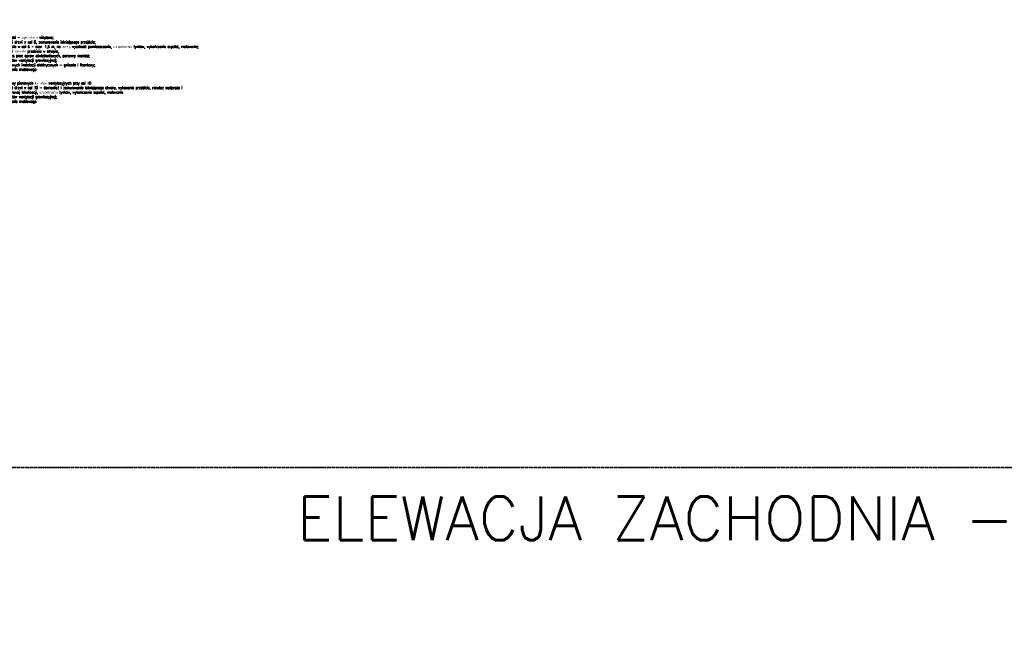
# Model space of a CAD drawing. Header units: millimetres. Extents: x 167273 to 188273, y -125105 to -88145.
# Tile 89 of 210: x 175760 to 180078, y -109858 to -107142. Entities that reach past the tile are written whole.
import ezdxf

# ---------------------------------------------------------------- set-up
doc = ezdxf.new("R2010")
doc.units = ezdxf.units.MM
doc.linetypes.add('HIDDEN', pattern=[9.525, 6.35, -3.175])
doc.layers.add('!_zakres_biblioteka', color=7, linetype='Continuous', true_color=0x00b800)
doc.layers.add('a-op_text', color=9, linetype='Continuous')
doc.layers.add('x-revclouds', color=190, linetype='HIDDEN', plot=False)
doc.styles.add('PPAB_100', font='romans.shx', dxfattribs={"width": 0.7, "height": 12})

msp = doc.modelspace()

# ---------------------------------------------------------------- linework, layer by layer
at = {"layer": 'x-revclouds'}
for points in [[(182773.44, -109104.89), (167773.44, -109104.89), (167773.44, -104104.89), (182773.44, -104104.89)], [(182773.44, -114104.89), (167773.44, -114104.89), (167773.44, -109104.89), (182773.44, -109104.89)]]:
    msp.add_lwpolyline(points, close=True, dxfattribs=at)

# ---------------------------------------------------------------- texts
at = {"layer": '!_zakres_biblioteka', "insert": (175578.05, -107193.81), "char_height": 12, "width": 826.9727, "attachment_point": 1, "style": 'PPAB_100'}
msp.add_mtext('{\\Fromans.shx|c238;POM. 0/21\\P\\pi-30,l30,t30;-^Iwykonanie posadzki - wykładzina winylowa;\\P-^Idemontaż rolety i drzwi w osi 6, zamurowanie istniejącego przejścia;\\P-^Iwykonanie przebicia w osi 6 - szer. 1,6 m, na pełną wysokość pomieszczenia, uzupełnienie tynków, wykończenie szpalet, malowanie;\\P-^Imontaż balustrad naokoło przebicia w stropie;\\P-^Idemontaż na czas prac opraw oświetleniowych, ponowny montaż;\\P-^Izamurowanie wlotów wentylacji grawitacyjnej;\\P-^Iwykonanie docelowych instalacji elektrycznych - gniazda i floorboxy;\\P-^Imontaż wyposażenia meblowego\\P\\pi0,l0,tz;\\PPOM. 0/22\\P\\pi-30,l30,t30;-^Iwykonanie obudowy pionowych kanałów wentylacyjnych przy osi 10\\P-^Izmiana lokalizacji drzwi w osi 10 - demontaż i zamurowanie istniejącego otworu, wykonanie przebicia, montaz nadproża i nowych drzwi w nowej lokalizacji, uzupełnienie tynków, wykończenie szpalet, malowanie\\P-^Izamurowanie wlotów wentylacji grawitacyjnej;\\P-^Imontaż wyposażenia meblowego}', dxfattribs=at)
at = {"layer": 'a-op_text', "style": 'PPAB_100'}
msp.add_text('ELEWACJA ZACHODNIA - WEWNĘTRZNA', height=192, dxfattribs=at).set_placement((176976.27, -109424.24))

doc.saveas('drawing.dxf')
